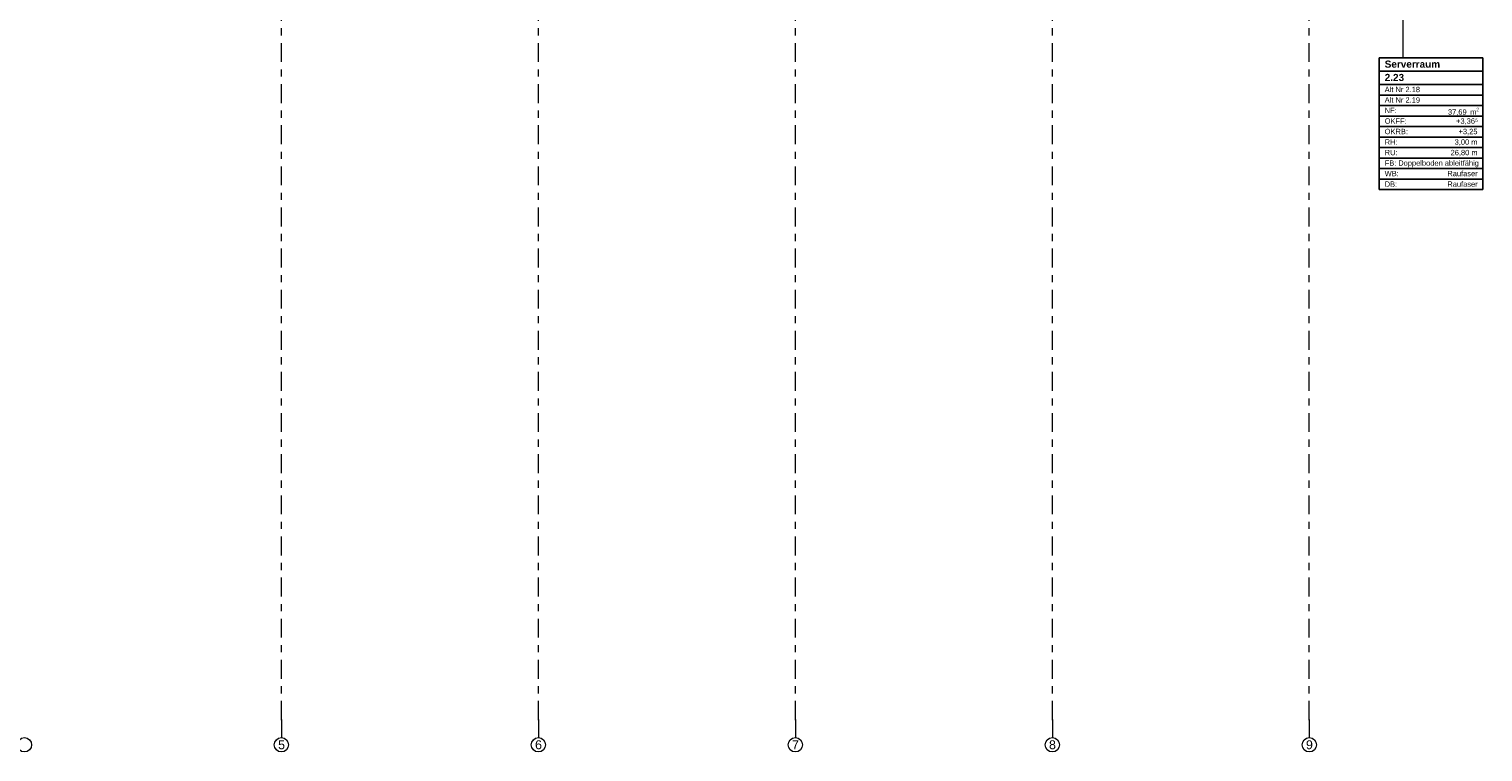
# Model space of a CAD drawing. Header units: metres. Extents: x -3.6 to 85.2, y -11 to 16.8.
# Tile 126 of 183: x 11.4 to 31.8, y -11 to -0.9. Entities that reach past the tile are written whole.
import ezdxf

# ---------------------------------------------------------------- set-up
doc = ezdxf.new("R2010")
doc.units = ezdxf.units.M
doc.header["$MEASUREMENT"] = 0
doc.linetypes.add('Strichlinie doppelt', pattern=[0.546806, 0.264583, -0.105833, 0.070556, -0.105833])
doc.layers.add('451 - Universal.Achsen Raster', color=7, linetype='Continuous')
doc.layers.add('Neubau_401 - Zone.Raum_ Raumbegrenzung_ Whg.', color=7, linetype='Continuous')
doc.styles.add('ERSTELLTER_STIL_1', font='txt')
doc.styles.add('ERSTELLTER_STIL_2', font='txt')

msp = doc.modelspace()

# ---------------------------------------------------------------- linework, layer by layer
at = {"layer": '451 - Universal.Achsen Raster', "color": 160, "linetype": 'Strichlinie doppelt', "lineweight": 9, "true_color": 0x3232ff}
for p, q in [((14.93, -10.585), (14.93, 16.355)), ((18.53, -10.585), (18.53, 16.355)), ((22.13, -10.585), (22.13, 16.355)), ((25.73, -10.585), (25.73, 16.355)), ((29.33, -10.585), (29.33, 16.355)), ((14.93, -10.585), (14.93, -10.835)), ((18.53, -10.585), (18.53, -10.835)), ((22.13, -10.585), (22.13, -10.835)), ((25.73, -10.585), (25.73, -10.835)), ((29.33, -10.585), (29.33, -10.835))]:
    msp.add_line(p, q, dxfattribs=at)
at = {"layer": '451 - Universal.Achsen Raster', "color": 160, "linetype": 'Continuous', "lineweight": 9, "true_color": 0x3232ff}
for centre in [(11.33, -10.935), (14.93, -10.935), (18.53, -10.935), (22.13, -10.935), (25.73, -10.935), (29.33, -10.935)]:
    msp.add_circle(centre, 0.1, dxfattribs=at)
at = {"layer": '451 - Universal.Achsen Raster', "color": 160, "linetype": 'Strichlinie doppelt', "lineweight": 9, "true_color": 0x3232ff}
for p in [(14.93, -10.585), (14.93, -10.585), (18.53, -10.585), (18.53, -10.585), (22.13, -10.585), (22.13, -10.585), (25.73, -10.585), (25.73, -10.585), (29.33, -10.585), (29.33, -10.585)]:
    msp.add_point(p, dxfattribs=at)
at = {"layer": 'Neubau_401 - Zone.Raum_ Raumbegrenzung_ Whg.', "color": 1, "linetype": 'Continuous', "lineweight": 9}
for p, q in [((30.645, -1.309), (30.645, 1.261)), ((31.759, -1.309), (30.308, -1.309)), ((30.308, -1.309), (30.308, -3.155)), ((30.308, -1.309), (31.759, -1.309)), ((30.308, -1.495), (30.308, -1.309)), ((31.759, -3.155), (31.759, -1.309)), ((31.759, -1.309), (31.759, -1.495)), ((31.759, -1.495), (30.308, -1.495)), ((30.308, -1.495), (31.759, -1.495)), ((30.308, -1.682), (30.308, -1.495)), ((31.759, -1.495), (31.759, -1.682)), ((31.759, -1.682), (30.308, -1.682)), ((30.308, -1.682), (31.759, -1.682)), ((30.308, -1.829), (30.308, -1.682)), ((31.759, -1.829), (30.308, -1.829)), ((30.308, -1.829), (31.759, -1.829)), ((30.308, -1.976), (30.308, -1.829)), ((31.759, -1.682), (31.759, -1.829)), ((31.759, -1.829), (31.759, -1.976)), ((31.759, -1.976), (30.308, -1.976)), ((30.308, -1.976), (31.759, -1.976)), ((30.308, -2.124), (30.308, -1.976)), ((31.759, -1.976), (31.759, -2.124)), ((31.759, -2.124), (30.308, -2.124)), ((30.308, -2.124), (31.759, -2.124)), ((30.308, -2.271), (30.308, -2.124)), ((31.759, -2.124), (31.759, -2.271)), ((31.759, -2.271), (30.308, -2.271)), ((30.308, -2.271), (31.759, -2.271)), ((30.308, -2.418), (30.308, -2.271)), ((31.759, -2.418), (30.308, -2.418)), ((30.308, -2.418), (31.759, -2.418)), ((30.308, -2.566), (30.308, -2.418)), ((31.759, -2.271), (31.759, -2.418)), ((31.759, -2.418), (31.759, -2.566)), ((31.759, -2.566), (30.308, -2.566)), ((30.308, -2.566), (31.759, -2.566)), ((30.308, -2.713), (30.308, -2.566)), ((31.759, -2.566), (31.759, -2.713)), ((31.759, -2.713), (30.308, -2.713)), ((30.308, -2.713), (31.759, -2.713)), ((30.308, -2.86), (30.308, -2.713)), ((31.759, -2.713), (31.759, -2.86)), ((31.759, -2.86), (30.308, -2.86)), ((30.308, -2.86), (31.759, -2.86)), ((30.308, -3.008), (30.308, -2.86)), ((31.759, -3.008), (30.308, -3.008)), ((30.308, -3.008), (31.759, -3.008)), ((30.308, -3.155), (30.308, -3.008)), ((31.759, -2.86), (31.759, -3.008)), ((31.759, -3.008), (31.759, -3.155)), ((30.308, -3.155), (31.759, -3.155)), ((31.759, -3.155), (30.308, -3.155))]:
    msp.add_line(p, q, dxfattribs=at)

# ---------------------------------------------------------------- texts
at = {"layer": '451 - Universal.Achsen Raster', "color": 160, "lineweight": 9, "true_color": 0x3232ff, "char_height": 0.125, "attachment_point": 1, "style": 'ERSTELLTER_STIL_2'}
for s, insert in [('\\A1;{\\pql;\\pt0;\\fArial|b0|i0|c0|p38;5}', (14.883, -10.872)), ('\\A1;{\\pql;\\pt0;\\fArial|b0|i0|c0|p38;6}', (18.483, -10.872)), ('\\A1;{\\pql;\\pt0;\\fArial|b0|i0|c0|p38;7}', (22.083, -10.872)), ('\\A1;{\\pql;\\pt0;\\fArial|b0|i0|c0|p38;8}', (25.683, -10.872)), ('\\A1;{\\pql;\\pt0;\\fArial|b0|i0|c0|p38;9}', (29.283, -10.872))]:
    msp.add_mtext(s, dxfattribs=dict(at, insert=insert))
at = {"layer": 'Neubau_401 - Zone.Raum_ Raumbegrenzung_ Whg.', "color": 7, "lineweight": 9, "attachment_point": 1}
for s, insert, char_height, style in [('\\A1;{\\pqj;\\pt0;\\fArial|b1|i0|c0|p38;Serverraum}', (30.386, -1.346), 0.1, 'ERSTELLTER_STIL_1'), ('\\A1;{\\pqj;\\pt0;\\fArial|b1|i0|c0|p38;}', (31.68, -1.323), 0.1, 'ERSTELLTER_STIL_1'), ('\\A1;{\\pql;\\pt0;\\fArial|b1|i0|c0|p38;2.23}', (30.386, -1.533), 0.1, 'ERSTELLTER_STIL_1'), ('\\A1;{\\pqj;\\pt0;\\fArial|b1|i0|c0|p38;}', (31.68, -1.51), 0.1, 'ERSTELLTER_STIL_1'), ('\\A1;{\\pqj;\\pt0;\\fArial|b0|i0|c0|p38;Alt Nr 2.18}', (30.386, -1.714), 0.075, 'ERSTELLTER_STIL_2'), ('\\A1;{\\pqj;\\pt0;\\fArial|b0|i0|c0|p38;}', (31.68, -1.696), 0.075, 'ERSTELLTER_STIL_2'), ('\\A1;{\\pqj;\\pt0;\\fArial|b0|i0|c0|p38;Alt Nr 2.19}', (30.386, -1.861), 0.075, 'ERSTELLTER_STIL_2'), ('\\A1;{\\pqj;\\pt0;\\fArial|b0|i0|c0|p38;NF: }', (30.386, -2.008), 0.075, 'ERSTELLTER_STIL_2'), ('\\A1;{\\pqj;\\pt0;\\fArial|b0|i0|c0|p38;}', (31.68, -1.844), 0.075, 'ERSTELLTER_STIL_2'), ('\\A1;{\\pqj;\\pt0;\\fArial|b0|i0|c0|p38;OKFF: }', (30.386, -2.156), 0.075, 'ERSTELLTER_STIL_2'), ('\\A1;{\\pql;\\pt0,0.05;\\fArial|b0|i0|c0|p38;37,69\\fArial|b0|i0|c0|p38;\\A1{\\H.66x;\\S^  ;}\\fArial|b0|i0|c0|p38; m\\fArial|b0|i0|c0|p38;\\A1{\\H.66x;\\S2^  ;}}', (31.272, -2.008), 0.075, 'ERSTELLTER_STIL_2'), ('\\A1;{\\pqj;\\pt0;\\fArial|b0|i0|c0|p38;+3,36⁵}', (31.386, -2.156), 0.075, 'ERSTELLTER_STIL_2'), ('\\A1;{\\pqj;\\pt0;\\fArial|b0|i0|c0|p38;OKRB: }', (30.386, -2.303), 0.075, 'ERSTELLTER_STIL_2'), ('\\A1;{\\pqj;\\pt0;\\fArial|b0|i0|c0|p38;+3,25}', (31.421, -2.303), 0.075, 'ERSTELLTER_STIL_2'), ('\\A1;{\\pqj;\\pt0;\\fArial|b0|i0|c0|p38;RH: }', (30.386, -2.45), 0.075, 'ERSTELLTER_STIL_2'), ('\\A1;{\\pqj;\\pt0;\\fArial|b0|i0|c0|p38;RU: }', (30.386, -2.598), 0.075, 'ERSTELLTER_STIL_2'), ('\\A1;{\\pqj;\\pt0;\\fArial|b0|i0|c0|p38;26,80 m}', (31.309, -2.598), 0.075, 'ERSTELLTER_STIL_2'), ('\\A1;{\\pqj;\\pt0;\\fArial|b0|i0|c0|p38;3,00 m}', (31.366, -2.45), 0.075, 'ERSTELLTER_STIL_2'), ('\\A1;{\\pqj;\\pt0;\\fArial|b0|i0|c0|p38;FB: }', (30.386, -2.745), 0.075, 'ERSTELLTER_STIL_2'), ('\\A1;{\\pqj;\\pt0;\\fArial|b0|i0|c0|p38;Doppelboden ableitfähig}', (30.576, -2.745), 0.075, 'ERSTELLTER_STIL_2'), ('\\A1;{\\pqj;\\pt0;\\fArial|b0|i0|c0|p38;WB: }', (30.386, -2.892), 0.075, 'ERSTELLTER_STIL_2'), ('\\A1;{\\pqj;\\pt0;\\fArial|b0|i0|c0|p38;DB: }', (30.386, -3.04), 0.075, 'ERSTELLTER_STIL_2'), ('\\A1;{\\pqj;\\pt0;\\fArial|b0|i0|c0|p38;Raufaser}', (31.264, -2.892), 0.075, 'ERSTELLTER_STIL_2'), ('\\A1;{\\pqj;\\pt0;\\fArial|b0|i0|c0|p38;Raufaser}', (31.264, -3.04), 0.075, 'ERSTELLTER_STIL_2')]:
    msp.add_mtext(s, dxfattribs=dict(at, insert=insert, char_height=char_height, style=style))

doc.saveas('drawing.dxf')
